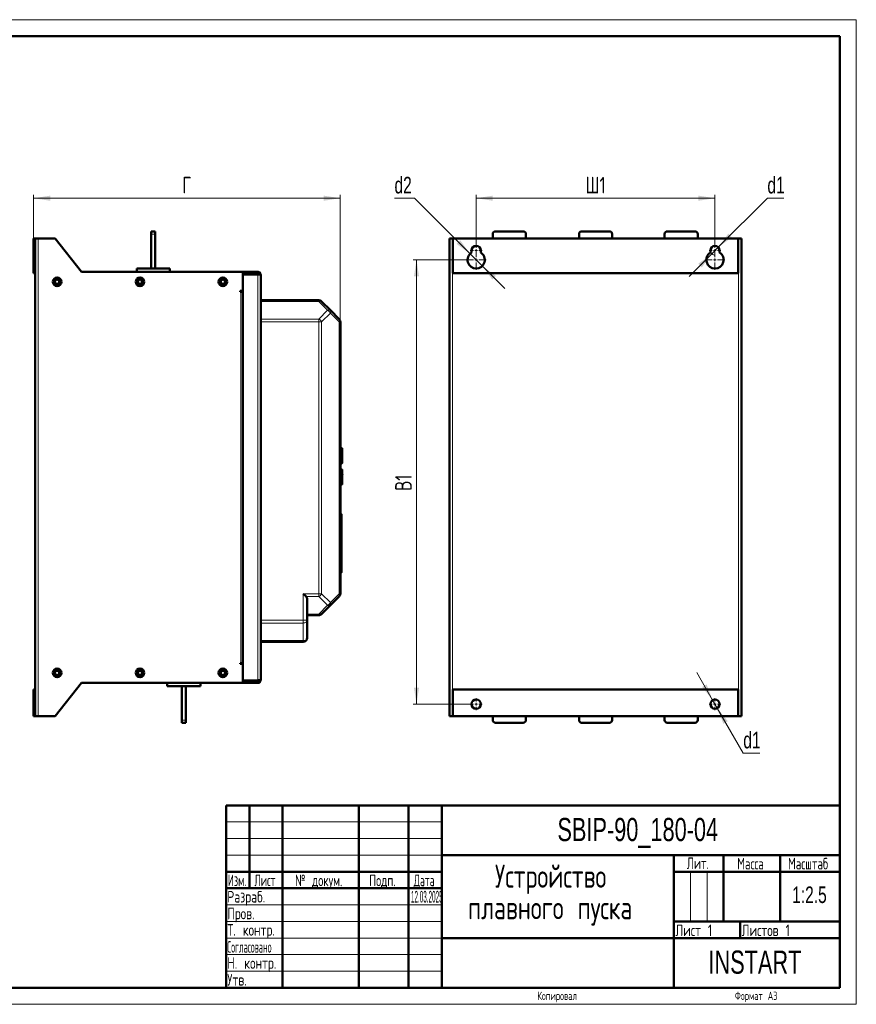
# Model space of a CAD drawing. Header units: millimetres. Extents: x 0 to 420, y 0 to 297.
# Tile 12 of 12: x 168 to 420, y 0 to 297. Entities that reach past the tile are written whole.
import ezdxf

# ---------------------------------------------------------------- set-up
doc = ezdxf.new("R2010")
doc.units = ezdxf.units.MM
doc.styles.add('SLDTEXTSTYLE0', font='TXT', dxfattribs={"width": 0.7, "bigfont": 'bigfont'})
doc.styles.add('SLDTEXTSTYLE1', font='TXT', dxfattribs={"width": 0.7})
doc.styles.add('SLDTEXTSTYLE2', font='TXT', dxfattribs={"width": 0.579176, "bigfont": 'bigfont'})
doc.styles.add('SLDTEXTSTYLE3', font='TXT', dxfattribs={"width": 0.646923, "bigfont": 'bigfont'})
doc.styles.add('SLDTEXTSTYLE4', font='TXT', dxfattribs={"width": 0.570891, "bigfont": 'bigfont'})
doc.styles.add('SLDTEXTSTYLE5', font='TXT', dxfattribs={"width": 0.585996, "bigfont": 'bigfont'})
doc.styles.add('SLDTEXTSTYLE6', font='TXT', dxfattribs={"width": 0.326651})
doc.styles.add('SLDTEXTSTYLE7', font='TXT', dxfattribs={"width": 0.485474, "bigfont": 'bigfont'})
doc.dimstyles.new('SLDDIMSTYLE0', dxfattribs={"dimtxt": 5, "dimasz": 5, "dimexe": 0, "dimexo": 0.0625, "dimgap": 1.25, "dimtad": 2, "dimdec": 1, "dimlfac": 2.5, "dimrnd": 1e-09, "dimzin": 12, "dimdsep": 46, "dimtxsty": 'SLDTEXTSTYLE1', "dimsah": 1, "dimcen": 0.09, "dimadec": 0, "dimazin": 3, "dimtfac": 1, "dimtdec": 3, "dimtofl": 0, "dimtmove": 0, "dimatfit": 3, "dimfxl": 1, "dimfrac": 2, "dimtolj": 1, "dimtzin": 12, "dimarcsym": 0})
doc.dimstyles.new('SLDDIMSTYLE1', dxfattribs={"dimtxt": 5, "dimasz": 5, "dimexe": 0, "dimexo": 0.0625, "dimgap": 1.25, "dimtad": 0, "dimtih": 1, "dimtoh": 1, "dimdec": 1, "dimlfac": 2.5, "dimrnd": 1e-09, "dimzin": 12, "dimdsep": 46, "dimtxsty": 'SLDTEXTSTYLE1', "dimsah": 1, "dimcen": 0, "dimadec": 0, "dimazin": 3, "dimtfac": 1, "dimtdec": 3, "dimtmove": 0, "dimatfit": 3, "dimfxl": 1, "dimfrac": 2, "dimtolj": 1, "dimtzin": 12, "dimarcsym": 0})

# ---------------------------------------------------------------- blocks, each defined once
blk = doc.blocks.new('SW_NOTE_0')
at = {"color": 0, "linetype": 'Continuous', "lineweight": 0, "char_height": 7, "attachment_point": 2, "style": 'SLDTEXTSTYLE0'}
for s, insert in [('Устройство', (21.44, 9)), ('плавного пуска', (21.31, -0.5))]:
    blk.add_mtext(s, dxfattribs=dict(at, insert=insert))
blk = doc.blocks.new('_D_2')
at = {"color": 7, "linetype": 'Continuous', "lineweight": 0}
for p, q in [((171.94, 230.96), (171.94, 244.15)), ((264.42, 205.86), (264.42, 244.15)), ((171.94, 243.15), (264.42, 243.15))]:
    blk.add_line(p, q, dxfattribs=at)
at = {"color": 7, "linetype": 'Continuous', "lineweight": 18}
for points in [[(171.94, 243.15), (176.94, 242.38), (176.94, 243.92)], [(264.42, 243.15), (259.42, 243.92), (259.42, 242.38)]]:
    blk.add_solid(points, dxfattribs=at)
at = {"color": 7, "linetype": 'Continuous', "lineweight": 18, "insert": (216.76, 249.6), "char_height": 5, "attachment_point": 1, "style": 'SLDTEXTSTYLE0'}
blk.add_mtext('Г', dxfattribs=at)
blk = doc.blocks.new('_D_3')
at = {"color": 7, "linetype": 'Continuous', "lineweight": 0}
for p, q in [((305.39, 229.16), (305.39, 244.15)), ((377.39, 229.16), (377.39, 244.15)), ((305.39, 243.15), (377.39, 243.15))]:
    blk.add_line(p, q, dxfattribs=at)
at = {"color": 7, "linetype": 'Continuous', "lineweight": 18}
for points in [[(305.39, 243.15), (310.39, 242.38), (310.39, 243.92)], [(377.39, 243.15), (372.39, 243.92), (372.39, 242.38)]]:
    blk.add_solid(points, dxfattribs=at)
at = {"color": 7, "linetype": 'Continuous', "lineweight": 18, "insert": (338.37, 249.6), "char_height": 5, "attachment_point": 1, "style": 'SLDTEXTSTYLE0'}
blk.add_mtext('Ш1', dxfattribs=at)
blk = doc.blocks.new('_D_4')
at = {"color": 7, "linetype": 'Continuous', "lineweight": 0}
for p, q in [((302.38, 224.55), (286.39, 224.55)), ((287.39, 224.55), (287.39, 90.55)), ((303.58, 90.55), (286.39, 90.55))]:
    blk.add_line(p, q, dxfattribs=at)
at = {"color": 7, "linetype": 'Continuous', "lineweight": 18}
for points in [[(287.39, 224.55), (286.62, 219.55), (288.16, 219.55)], [(287.39, 90.55), (288.16, 95.55), (286.62, 95.55)]]:
    blk.add_solid(points, dxfattribs=at)
at = {"color": 7, "linetype": 'Continuous', "lineweight": 18, "insert": (280.94, 154.89), "char_height": 5, "attachment_point": 1, "rotation": 90, "style": 'SLDTEXTSTYLE0'}
blk.add_mtext('В1', dxfattribs=at)
blk = doc.blocks.new('_D_5')
at = {"color": 7, "linetype": 'Continuous', "lineweight": 0}
for p, q in [((378.38, 228.34), (393.19, 243.15)), ((393.19, 243.15), (398.16, 243.15)), ((376.4, 226.36), (369.6, 219.56)), ((376.4, 226.36), (378.38, 228.34))]:
    blk.add_line(p, q, dxfattribs=at)
at = {"color": 7, "linetype": 'Continuous', "lineweight": 18}
blk.add_arc((377.39, 227.35), 1.4, 180.4092, 260.5377, dxfattribs=at)
for points in [[(378.38, 228.34), (382.46, 231.33), (381.37, 232.42)], [(376.4, 226.36), (372.32, 223.37), (373.41, 222.28)]]:
    blk.add_solid(points, dxfattribs=at)
at = {"color": 7, "linetype": 'Continuous', "lineweight": 18, "insert": (393.19, 249.6), "char_height": 5, "attachment_point": 1, "style": 'SLDTEXTSTYLE1'}
blk.add_mtext('d1', dxfattribs=at)
blk = doc.blocks.new('_D_6')
at = {"color": 7, "linetype": 'Continuous', "lineweight": 0}
for p, q in [((286.79, 243.15), (280.75, 243.15)), ((303.55, 226.39), (286.79, 243.15)), ((307.23, 222.71), (303.55, 226.39)), ((307.23, 222.71), (314.03, 215.91))]:
    blk.add_line(p, q, dxfattribs=at)
at = {"color": 7, "linetype": 'Continuous', "lineweight": 18}
for points in [[(303.55, 226.39), (300.56, 230.47), (299.47, 229.38)], [(307.23, 222.71), (310.22, 218.63), (311.31, 219.72)]]:
    blk.add_solid(points, dxfattribs=at)
at = {"color": 7, "linetype": 'Continuous', "lineweight": 18, "insert": (280.75, 249.6), "char_height": 5, "attachment_point": 1, "style": 'SLDTEXTSTYLE1'}
blk.add_mtext('d2', dxfattribs=at)
blk = doc.blocks.new('_D_7')
at = {"color": 7, "linetype": 'Continuous', "lineweight": 0}
for p, q in [((376.69, 91.76), (371.88, 100.09)), ((376.69, 91.76), (378.09, 89.34)), ((378.09, 89.34), (385.93, 75.75)), ((385.93, 75.75), (390.9, 75.75))]:
    blk.add_line(p, q, dxfattribs=at)
at = {"color": 7, "linetype": 'Continuous', "lineweight": 18}
for points in [[(376.69, 91.76), (374.85, 96.48), (373.52, 95.71)], [(378.09, 89.34), (379.92, 84.62), (381.25, 85.39)]]:
    blk.add_solid(points, dxfattribs=at)
at = {"color": 7, "linetype": 'Continuous', "lineweight": 18, "insert": (385.93, 82.2), "char_height": 5, "attachment_point": 1, "style": 'SLDTEXTSTYLE1'}
blk.add_mtext('d1', dxfattribs=at)
blk = doc.blocks.new('SW_CENTERMARKSYMBOL_6')
at = {"color": 0, "linetype": 'Continuous', "lineweight": 18}
for p, q in [((-0.8, 0), (-1.8, 0)), ((0, 0), (-0.4, 0)), ((0, 0.8), (0, 1.8)), ((0, 0), (0, 0.4)), ((0, 0), (0, -0.4)), ((0, 0), (0.4, 0)), ((0.8, 0), (1.8, 0)), ((0, -0.8), (0, -1.8))]:
    blk.add_line(p, q, dxfattribs=at)
blk = doc.blocks.new('SW_CENTERMARKSYMBOL_7')
at = {"color": 0, "linetype": 'Continuous', "lineweight": 18}
for p, q in [((0, 0.8), (0, 3)), ((-0.8, 0), (-3, 0)), ((0, 0), (-0.4, 0)), ((0, 0), (0, 0.4)), ((0, 0), (0, -0.4)), ((0, 0), (0.4, 0)), ((0.8, 0), (3, 0)), ((0, -0.8), (0, -3))]:
    blk.add_line(p, q, dxfattribs=at)
blk = doc.blocks.new('SW_CENTERMARKSYMBOL_8')
at = {"color": 0, "linetype": 'Continuous', "lineweight": 18}
for p, q in [((-0.8, 0), (-1.8, 0)), ((0, 0), (-0.4, 0)), ((0, 0.8), (0, 1.8)), ((0, 0), (0, 0.4)), ((0, 0), (0, -0.4)), ((0, 0), (0.4, 0)), ((0.8, 0), (1.8, 0)), ((0, -0.8), (0, -1.8))]:
    blk.add_line(p, q, dxfattribs=at)
blk = doc.blocks.new('SW_CENTERMARKSYMBOL_9')
at = {"color": 0, "linetype": 'Continuous', "lineweight": 18}
for p, q in [((0, 0.8), (0, 3)), ((-0.8, 0), (-3, 0)), ((0, 0), (-0.4, 0)), ((0, 0), (0, 0.4)), ((0, 0), (0, -0.4)), ((0, 0), (0.4, 0)), ((0.8, 0), (3, 0)), ((0, -0.8), (0, -3))]:
    blk.add_line(p, q, dxfattribs=at)
blk = doc.blocks.new('SW_CENTERMARKSYMBOL_10')
at = {"color": 0, "linetype": 'Continuous', "lineweight": 18}
for p, q in [((-0.8, 0), (-1.8, 0)), ((0, 0), (-0.4, 0)), ((0, 0.8), (0, 1.8)), ((0, 0), (0, 0.4)), ((0, 0), (0, -0.4)), ((0, 0), (0.4, 0)), ((0.8, 0), (1.8, 0)), ((0, -0.8), (0, -1.8))]:
    blk.add_line(p, q, dxfattribs=at)
blk = doc.blocks.new('SW_CENTERMARKSYMBOL_11')
at = {"color": 0, "linetype": 'Continuous', "lineweight": 18}
for p, q in [((-0.8, 0), (-1.8, 0)), ((0, 0), (-0.4, 0)), ((0, 0.8), (0, 1.8)), ((0, 0), (0, 0.4)), ((0, 0), (0, -0.4)), ((0, 0), (0.4, 0)), ((0.8, 0), (1.8, 0)), ((0, -0.8), (0, -1.8))]:
    blk.add_line(p, q, dxfattribs=at)

msp = doc.modelspace()

# ---------------------------------------------------------------- linework, layer by layer
at = {"color": 7, "linetype": 'Continuous', "lineweight": 18}
for p, q in [((0, 297), (420, 297)), ((420, 297), (420, 0)), ((230, 55), (295, 55)), ((230, 50), (295, 50)), ((230, 45), (295, 45)), ((370, 40), (370, 25)), ((375, 40), (375, 25)), ((230, 30), (295, 30)), ((230, 25), (295, 25)), ((230, 20), (295, 20)), ((230, 15), (295, 15)), ((230, 10), (295, 10)), ((0, 0), (420, 0))]:
    msp.add_line(p, q, dxfattribs=at)
at = {"color": 7, "linetype": 'Continuous', "lineweight": 50}
for p, q in [((415, 292), (20, 292)), ((415, 5), (415, 292)), ((208.621, 233.152), (207.421, 233.152)), ((207.421, 233.152), (207.421, 232.352)), ((207.421, 232.352), (207.421, 221.952)), ((208.621, 233.152), (208.621, 232.352)), ((208.621, 232.352), (208.621, 221.952)), ((310.387, 230.952), (310.387, 232.352)), ((311.187, 233.152), (319.587, 233.152)), ((320.387, 232.352), (320.387, 230.952)), ((336.387, 230.952), (336.387, 232.352)), ((337.187, 233.152), (345.587, 233.152)), ((346.387, 232.352), (346.387, 230.952)), ((362.187, 230.952), (362.187, 232.352)), ((362.987, 233.152), (371.387, 233.152)), ((372.187, 232.352), (372.187, 230.952)), ((171.941, 230.952), (171.941, 220.552)), ((172.421, 230.952), (171.941, 230.952)), ((172.421, 86.952), (172.421, 230.952)), ((173.301, 230.952), (172.421, 230.952)), ((178.421, 230.952), (173.301, 230.952)), ((186.421, 220.952), (178.421, 230.952)), ((297.387, 230.952), (297.387, 86.952)), ((298.267, 230.952), (297.387, 230.952)), ((298.387, 230.952), (298.267, 230.952)), ((298.387, 220.552), (298.387, 230.952)), ((298.387, 230.952), (384.387, 230.952)), ((384.387, 230.952), (384.387, 220.552)), ((384.507, 230.952), (384.387, 230.952)), ((385.387, 230.952), (384.507, 230.952)), ((385.387, 86.952), (385.387, 230.952)), ((303.987, 226.743), (303.987, 227.352)), ((306.787, 227.352), (306.787, 226.743)), ((375.987, 226.743), (375.987, 227.352)), ((378.787, 227.352), (378.787, 226.743)), ((171.941, 220.552), (172.421, 220.552)), ((235.021, 220.952), (186.421, 220.952)), ((203.021, 221.952), (203.021, 220.952)), ((213.021, 221.952), (203.021, 221.952)), ((213.021, 221.952), (213.021, 220.952)), ((239.541, 220.952), (235.021, 220.952)), ((235.021, 215.192), (235.021, 220.952)), ((235.021, 220.472), (239.541, 220.472)), ((235.021, 97.715), (235.021, 220.189)), ((235.021, 220.189), (239.541, 220.189)), ((235.501, 220.272), (235.501, 220.189)), ((239.541, 220.472), (239.541, 220.952)), ((240.421, 220.072), (240.421, 97.832)), ((384.387, 220.552), (298.387, 220.552)), ((204.629, 217.753), (204.587, 218.249)), ((234.221, 215.192), (235.021, 215.192)), ((234.221, 214.952), (234.221, 215.192)), ((234.461, 214.952), (234.221, 214.952)), ((235.021, 214.952), (234.461, 214.952)), ((240.421, 212.352), (257.923, 212.352)), ((258.772, 212), (261.421, 209.352)), ((261.421, 209.352), (264.069, 206.703)), ((264.421, 205.855), (264.421, 123.849)), ((264.425, 197.772), (264.421, 197.772)), ((264.421, 195.023), (264.425, 195.023)), ((264.425, 195.872), (264.425, 195.023)), ((264.425, 189.632), (264.421, 189.632)), ((264.425, 189.632), (264.425, 188.832)), ((264.425, 188.832), (264.425, 181.155)), ((264.425, 180.874), (264.425, 177.632)), ((264.421, 176.832), (264.425, 176.832)), ((264.425, 177.632), (264.425, 176.832)), ((264.831, 167.766), (264.421, 167.788)), ((265.021, 165.792), (265.061, 165.792)), ((265.021, 165.072), (265.061, 165.072)), ((264.421, 163.156), (264.831, 163.177)), ((264.831, 161.366), (264.421, 161.388)), ((264.421, 156.756), (264.831, 156.777)), ((264.425, 155.52), (264.421, 155.52)), ((264.425, 155.52), (264.425, 154.672)), ((264.421, 152.772), (264.425, 152.772)), ((264.821, 147.814), (264.421, 147.814)), ((264.821, 140.912), (264.421, 140.912)), ((264.821, 134.822), (264.421, 134.822)), ((264.421, 130.287), (264.821, 130.287)), ((254.421, 122.152), (254.421, 115.849)), ((264.069, 123), (261.421, 120.352)), ((261.421, 120.352), (258.772, 117.703)), ((257.923, 117.352), (254.421, 117.352)), ((254.421, 115.849), (254.421, 110.552)), ((240.421, 109.352), (253.221, 109.352)), ((234.221, 102.952), (234.461, 102.952)), ((234.221, 102.712), (234.221, 102.952)), ((235.021, 102.712), (234.221, 102.712)), ((234.461, 102.952), (235.021, 102.952)), ((235.021, 96.952), (235.021, 102.712)), ((178.421, 86.952), (186.421, 96.952)), ((186.421, 96.952), (235.021, 96.952)), ((212.221, 95.952), (212.221, 96.952)), ((212.221, 95.952), (222.221, 95.952)), ((216.621, 95.952), (216.621, 85.752)), ((217.821, 95.952), (217.821, 85.752)), ((222.221, 95.952), (222.221, 96.952)), ((239.541, 97.715), (235.021, 97.715)), ((235.021, 97.432), (239.541, 97.432)), ((235.021, 96.952), (239.541, 96.952)), ((239.541, 96.952), (239.541, 97.432)), ((171.941, 86.952), (171.941, 94.952)), ((171.941, 94.952), (172.421, 94.952)), ((298.387, 94.952), (298.387, 86.952)), ((384.387, 94.952), (298.387, 94.952)), ((384.387, 86.952), (384.387, 94.952)), ((172.421, 86.952), (171.941, 86.952)), ((172.421, 86.952), (173.301, 86.952)), ((173.301, 86.952), (178.421, 86.952)), ((297.387, 86.952), (298.267, 86.952)), ((298.267, 86.952), (298.387, 86.952)), ((298.387, 86.952), (384.387, 86.952)), ((310.387, 85.752), (310.387, 86.952)), ((320.387, 86.952), (320.387, 85.752)), ((336.387, 85.752), (336.387, 86.952)), ((346.387, 86.952), (346.387, 85.752)), ((362.187, 85.752), (362.187, 86.952)), ((372.187, 86.952), (372.187, 85.752)), ((384.387, 86.952), (384.507, 86.952)), ((384.507, 86.952), (385.387, 86.952)), ((216.621, 85.752), (216.621, 84.952)), ((217.821, 84.952), (216.621, 84.952)), ((217.821, 85.752), (217.821, 84.952)), ((319.587, 84.952), (311.187, 84.952)), ((345.587, 84.952), (337.187, 84.952)), ((371.387, 84.952), (362.987, 84.952)), ((230, 60), (415, 60)), ((230, 60), (230, 5)), ((237, 35), (237, 60)), ((247, 60), (247, 5)), ((270, 60), (270, 5)), ((285, 60), (285, 5)), ((295, 60), (295, 5)), ((295, 45), (415, 45)), ((365, 45), (365, 5)), ((380, 45), (380, 25)), ((397, 45), (397, 25)), ((230, 40), (295, 40)), ((365, 40), (415, 40)), ((230, 35), (295, 35)), ((365, 25), (415, 25)), ((385, 25), (385, 20)), ((295, 20), (415, 20)), ((20, 5), (415, 5))]:
    msp.add_line(p, q, dxfattribs=at)
at = {"color": 9, "linetype": 'Continuous', "lineweight": 18}
for p, q in [((208.621, 232.352), (207.421, 232.352)), ((173.301, 86.952), (173.301, 230.952)), ((298.267, 230.952), (298.267, 86.952)), ((384.507, 86.952), (384.507, 230.952)), ((239.541, 220.189), (239.541, 97.715)), ((234.461, 102.952), (234.461, 214.952)), ((257.923, 212), (240.421, 212)), ((257.923, 212), (260.572, 209.352)), ((260.572, 209.352), (257.923, 206.703)), ((261.421, 208.503), (258.772, 205.855)), ((264.069, 205.855), (261.421, 208.503)), ((240.421, 206.703), (257.923, 206.703)), ((257.923, 205.855), (240.421, 205.855)), ((257.923, 205.855), (257.923, 123.849)), ((258.772, 205.855), (257.923, 205.855)), ((258.772, 205.855), (258.772, 123.849)), ((264.069, 205.855), (264.069, 123.849)), ((264.421, 195.872), (264.425, 195.872)), ((264.421, 188.832), (264.425, 188.832)), ((264.425, 177.632), (264.421, 177.632)), ((264.831, 163.177), (264.831, 167.766)), ((264.831, 159.072), (264.831, 161.366)), ((264.831, 156.777), (264.831, 159.072)), ((264.425, 154.672), (264.421, 154.672)), ((264.821, 132.116), (264.421, 132.116)), ((253.221, 123.849), (257.923, 123.849)), ((253.221, 115.849), (253.221, 123.849)), ((257.923, 123), (254.069, 123)), ((257.923, 123.849), (258.772, 123.849)), ((257.923, 123), (260.572, 120.352)), ((258.772, 123.849), (261.421, 121.2)), ((261.421, 121.2), (264.069, 123.849)), ((260.572, 120.352), (257.923, 117.703)), ((240.421, 115.849), (253.221, 115.849)), ((253.221, 115.849), (254.421, 115.849)), ((257.923, 117.703), (254.421, 117.703)), ((240.421, 115), (253.221, 115)), ((253.221, 115), (253.221, 109.703)), ((240.421, 109.703), (253.221, 109.703)), ((217.821, 85.752), (216.621, 85.752))]:
    msp.add_line(p, q, dxfattribs=at)
at = {"color": 7, "linetype": 'Continuous', "lineweight": 50, "flags": 128}
msp.add_lwpolyline([(235.021, 220.272), (235.034, 220.405), (235.051, 220.472)], dxfattribs=at)
at = {"color": 7, "linetype": 'Continuous', "lineweight": 50}
for centre, radius in [((179.021, 217.952), 1.3), ((179.021, 217.952), 0.9), ((179.021, 217.952), 0.64), ((204.021, 217.952), 1.3), ((204.021, 217.952), 0.9), ((204.021, 217.952), 0.64), ((229.021, 217.952), 1.3), ((229.021, 217.952), 0.9), ((229.021, 217.952), 0.64), ((179.021, 99.952), 1.3), ((204.021, 99.952), 1.3), ((229.021, 99.952), 1.3), ((179.021, 99.952), 0.9), ((179.021, 99.952), 0.64), ((204.021, 99.952), 0.9), ((204.021, 99.952), 0.64), ((229.021, 99.952), 0.9), ((229.021, 99.952), 0.64), ((305.387, 90.552), 1.4), ((377.387, 90.552), 1.4)]:
    msp.add_circle(centre, radius, dxfattribs=at)
for centre, radius, start, end in [((311.187, 232.352), 0.8, 90, 180), ((319.587, 232.352), 0.8, 0, 90), ((337.187, 232.352), 0.8, 90, 180), ((345.587, 232.352), 0.8, 0, 90), ((362.987, 232.352), 0.8, 90, 180), ((371.387, 232.352), 0.8, 0, 90), ((305.387, 227.352), 1.4, 0, 180), ((377.387, 227.352), 1.4, 0, 180), ((305.387, 224.552), 2.6, 122.57897, 57.42103), ((377.387, 224.552), 2.6, 122.57897, 57.42103), ((235.101, 220.232), 0.08, 180, 212.38013), ((235.701, 220.272), 0.2, 90, 180), ((257.923, 211.152), 1.2, 45, 90), ((263.221, 205.855), 1.2, 0, 45), ((264.821, 167.567), 0.2, 0, 87), ((264.821, 163.377), 0.2, 273, 0), ((264.821, 161.167), 0.2, 0, 87), ((264.821, 156.977), 0.2, 273, 0), ((263.221, 123.849), 1.2, 315, 360), ((257.923, 118.552), 1.2, 270, 315.00001), ((253.221, 110.552), 1.2, 270, 360), ((235.101, 97.672), 0.08, 147.61987, 180), ((311.187, 85.752), 0.8, 180, 270), ((319.587, 85.752), 0.8, 270, 0), ((337.187, 85.752), 0.8, 180, 270), ((345.587, 85.752), 0.8, 270, 0), ((362.987, 85.752), 0.8, 180, 270), ((371.387, 85.752), 0.8, 270, 0)]:
    msp.add_arc(centre, radius, start, end, dxfattribs=at)
at = {"color": 9, "linetype": 'Continuous', "lineweight": 18}
for centre, radius, start, end in [((260.811, 208.928), 0.742, 325.14306, 34.85694), ((259.669, 122.103), 1.971, 297.27378, 332.72622)]:
    msp.add_arc(centre, radius, start, end, dxfattribs=at)
at = {"color": 7, "linetype": 'Continuous', "lineweight": 50}
for points in [[(239.541, 220.952), (239.656, 220.939), (239.886, 220.912), (240.177, 220.709), (240.381, 220.418), (240.407, 220.187), (240.421, 220.072)], [(240.421, 220.072), (240.407, 220.082), (240.381, 220.101), (240.177, 220.13), (239.886, 220.16), (239.656, 220.179), (239.541, 220.189)], [(239.541, 97.715), (239.656, 97.724), (239.886, 97.744), (240.177, 97.773), (240.381, 97.803), (240.407, 97.822), (240.421, 97.832)], [(240.421, 97.832), (240.407, 97.717), (240.381, 97.486), (240.177, 97.195), (239.886, 96.992), (239.656, 96.965), (239.541, 96.952)]]:
    msp.add_open_spline(points, degree=3, dxfattribs=at)
for points, knots in [([(239.924, 220.155), (239.921, 220.179), (239.91, 220.254), (239.829, 220.361), (239.698, 220.454), (239.593, 220.466), (239.541, 220.472)], [0, 0, 0, 0, 0.1322666, 0.4215111, 0.7107555, 1, 1, 1, 1]), ([(265.021, 165.472), (265.021, 165.735), (265.021, 166.141), (265.021, 166.628), (265.021, 166.964), (265.021, 167.234), (265.021, 167.496), (265.021, 167.539), (265.021, 167.567)], [0, 0, 0, 0, 0.2394568, 0.3683607, 0.5, 0.6316393, 0.7605432, 1, 1, 1, 1]), ([(265.021, 163.377), (265.021, 163.405), (265.021, 163.448), (265.021, 163.709), (265.021, 163.98), (265.021, 164.315), (265.021, 164.803), (265.021, 165.208), (265.021, 165.472)], [0, 0, 0, 0, 0.2394568, 0.3683607, 0.5, 0.6316393, 0.7605432, 1, 1, 1, 1]), ([(265.021, 159.072), (265.021, 159.335), (265.021, 159.741), (265.021, 160.228), (265.021, 160.564), (265.021, 160.834), (265.021, 161.096), (265.021, 161.139), (265.021, 161.167)], [0, 0, 0, 0, 0.2394568, 0.3683607, 0.5, 0.6316393, 0.7605432, 1, 1, 1, 1]), ([(265.021, 156.977), (265.021, 157.005), (265.021, 157.048), (265.021, 157.309), (265.021, 157.58), (265.021, 157.915), (265.021, 158.403), (265.021, 158.808), (265.021, 159.072)], [0, 0, 0, 0, 0.2394568, 0.3683607, 0.5, 0.6316393, 0.7605432, 1, 1, 1, 1]), ([(265.061, 159.769), (265.061, 159.794), (265.061, 159.827), (265.061, 159.861), (265.061, 159.87)], [0, 0, 0, 0, 0.7459548, 1, 1, 1, 1]), ([(264.821, 147.785), (264.821, 147.794), (264.821, 147.833), (264.821, 147.646), (264.821, 147.254), (264.821, 146.714), (264.821, 145.834), (264.821, 144.603), (264.821, 143.535), (264.821, 142.671), (264.821, 141.971), (264.821, 141.428), (264.821, 141.127), (264.821, 141.052)], [0, 0, 0, 0, 0.0439483, 0.1953701, 0.2721675, 0.3488549, 0.4856961, 0.6044659, 0.7346037, 0.8032988, 0.8720627, 0.9679092, 1, 1, 1, 1]), ([(264.821, 140.912), (264.821, 140.658), (264.821, 140.014), (264.821, 138.933), (264.821, 137.799), (264.821, 136.791), (264.821, 135.794), (264.821, 135.182), (264.821, 134.822)], [0, 0, 0, 0, 0.1250906, 0.3179914, 0.510708, 0.6533693, 0.7958207, 1, 1, 1, 1]), ([(264.821, 134.822), (264.821, 134.61), (264.821, 134.016), (264.821, 133.05), (264.821, 132.459), (264.821, 132.116)], [0, 0, 0, 0, 0.1892578, 0.5302376, 1, 1, 1, 1]), ([(264.821, 132.116), (264.821, 131.991), (264.821, 131.615), (264.821, 131.107), (264.821, 130.636), (264.821, 130.293), (264.821, 130.331), (264.821, 130.343)], [0, 0, 0, 0, 0.1148571, 0.3461682, 0.577647, 0.8651323, 1, 1, 1, 1]), ([(254.069, 123), (253.942, 123.127), (253.679, 123.391), (253.377, 123.692), (253.221, 123.849)], [0, 0, 0, 0, 0.48145707, 1, 1, 1, 1]), ([(254.069, 123), (254.17, 122.874), (254.379, 122.61), (254.406, 122.308), (254.421, 122.152)], [0, 0, 0, 0, 0.4814571, 1, 1, 1, 1]), ([(239.541, 97.432), (239.593, 97.438), (239.698, 97.45), (239.829, 97.543), (239.91, 97.649), (239.921, 97.725), (239.924, 97.749)], [0, 0, 0, 0, 0.2892445, 0.5784889, 0.8677334, 1, 1, 1, 1])]:
    msp.add_open_spline(points, degree=3, knots=knots, dxfattribs=at)
at = {"color": 9, "linetype": 'Continuous', "lineweight": 18}
for points in [[(257.923, 212), (257.923, 212.053), (257.923, 212.158), (257.923, 212.267), (257.923, 212.339), (257.923, 212.347), (257.923, 212.352)], [(258.772, 212), (258.724, 212.038), (258.627, 212.112), (258.418, 212.142), (258.18, 212.112), (258.009, 212.038), (257.923, 212)], [(260.572, 209.352), (260.658, 209.389), (260.829, 209.463), (261.067, 209.493), (261.275, 209.463), (261.372, 209.389), (261.421, 209.352)], [(261.421, 208.503), (261.372, 208.589), (261.275, 208.76), (261.067, 208.998), (260.829, 209.207), (260.658, 209.303), (260.572, 209.352)], [(257.923, 205.855), (257.923, 205.933), (257.923, 206.091), (257.923, 206.317), (257.923, 206.527), (257.923, 206.645), (257.923, 206.703)], [(257.923, 206.703), (258.009, 206.655), (258.18, 206.558), (258.418, 206.35), (258.627, 206.111), (258.724, 205.94), (258.772, 205.855)], [(264.069, 205.855), (264.106, 205.94), (264.181, 206.111), (264.21, 206.35), (264.181, 206.558), (264.106, 206.655), (264.069, 206.703)], [(264.421, 205.855), (264.416, 205.855), (264.407, 205.855), (264.335, 205.855), (264.226, 205.855), (264.121, 205.855), (264.069, 205.855)], [(257.923, 123), (257.923, 123.059), (257.923, 123.176), (257.923, 123.387), (257.923, 123.613), (257.923, 123.77), (257.923, 123.849)], [(258.772, 123.849), (258.724, 123.763), (258.627, 123.592), (258.418, 123.354), (258.18, 123.146), (258.009, 123.049), (257.923, 123)], [(264.069, 123), (264.106, 123.049), (264.181, 123.146), (264.21, 123.354), (264.181, 123.592), (264.106, 123.763), (264.069, 123.849)], [(264.069, 123.849), (264.121, 123.849), (264.226, 123.849), (264.335, 123.849), (264.407, 123.849), (264.416, 123.849), (264.421, 123.849)], [(261.421, 120.352), (261.372, 120.315), (261.275, 120.24), (261.067, 120.211), (260.829, 120.24), (260.658, 120.315), (260.572, 120.352)], [(261.421, 121.2), (261.458, 121.115), (261.532, 120.944), (261.562, 120.706), (261.532, 120.497), (261.458, 120.4), (261.421, 120.352)], [(253.221, 115), (253.221, 115.059), (253.221, 115.176), (253.221, 115.387), (253.221, 115.613), (253.221, 115.77), (253.221, 115.849)], [(254.421, 115.849), (254.402, 115.738), (254.366, 115.515), (254.089, 115.235), (253.692, 115.039), (253.378, 115.013), (253.221, 115)], [(257.923, 117.703), (258.009, 117.666), (258.18, 117.592), (258.418, 117.562), (258.627, 117.592), (258.724, 117.666), (258.772, 117.703)], [(257.923, 117.352), (257.923, 117.356), (257.923, 117.365), (257.923, 117.437), (257.923, 117.546), (257.923, 117.651), (257.923, 117.703)], [(253.221, 109.703), (253.378, 109.716), (253.692, 109.742), (254.089, 109.938), (254.366, 110.218), (254.402, 110.441), (254.421, 110.552)], [(253.221, 109.352), (253.221, 109.356), (253.221, 109.365), (253.221, 109.437), (253.221, 109.546), (253.221, 109.651), (253.221, 109.703)]]:
    msp.add_open_spline(points, degree=3, dxfattribs=at)

# ---------------------------------------------------------------- block references
at = {"color": 7, "linetype": 'Continuous', "lineweight": 0}
for name, p in [('SW_CENTERMARKSYMBOL_6', (305.387, 227.352)), ('SW_CENTERMARKSYMBOL_8', (377.387, 227.352)), ('SW_CENTERMARKSYMBOL_7', (305.387, 224.552)), ('SW_CENTERMARKSYMBOL_9', (377.387, 224.552)), ('SW_CENTERMARKSYMBOL_10', (305.387, 90.552)), ('SW_CENTERMARKSYMBOL_11', (377.387, 90.552)), ('SW_NOTE_0', (306.381, 33.149))]:
    msp.add_blockref(name, p, dxfattribs=at)

# ---------------------------------------------------------------- texts
for s, insert, char_height, attachment_point, style in [('SBIP-90_180-04', (354.107, 56.22), 7, 2, 'SLDTEXTSTYLE1'), ('Масштаб', (405.462, 44.184), 3.5, 2, 'SLDTEXTSTYLE3'), ('Лит.', (372.202, 44.313), 3.5, 2, 'SLDTEXTSTYLE3'), ('Масса', (388.11, 44.184), 3.5, 2, 'SLDTEXTSTYLE3'), ('Изм.', (233.293, 39.127), 3.5, 2, 'SLDTEXTSTYLE5'), ('Лист', (241.677, 39.127), 3.5, 2, 'SLDTEXTSTYLE2'), ('№ докум.', (257.889, 39.127), 3.5, 2, 'SLDTEXTSTYLE3'), ('Подп.', (277.122, 39.127), 3.5, 2, 'SLDTEXTSTYLE3'), ('Дата', (289.693, 39.127), 3.5, 2, 'SLDTEXTSTYLE4'), ('Разраб.', (230.332, 34.196), 3.5, 1, 'SLDTEXTSTYLE0'), ('12.03.2025', (285.709, 34.205), 3.5, 1, 'SLDTEXTSTYLE6'), ('1:2.5', (405.875, 35.546), 5, 2, 'SLDTEXTSTYLE1'), ('Пров.', (230.332, 29.139), 3.5, 1, 'SLDTEXTSTYLE0'), ('Т. контр.', (230.332, 24.196), 3.5, 1, 'SLDTEXTSTYLE0'), ('Лист 1', (365.466, 24.06), 3.5, 1, 'SLDTEXTSTYLE0'), ('Листов 1', (385.466, 24.06), 3.5, 1, 'SLDTEXTSTYLE0'), ('Согласовано', (230.303, 19.073), 3.5, 1, 'SLDTEXTSTYLE7'), ('INSTART', (389.435, 16.22), 7, 2, 'SLDTEXTSTYLE1'), ('Н. контр.', (230.332, 14.196), 3.5, 1, 'SLDTEXTSTYLE0'), ('Утв.', (230.332, 9.139), 3.5, 1, 'SLDTEXTSTYLE0'), ('Копировал', (329.804, 3.817), 2.5, 2, 'SLDTEXTSTYLE0'), ('Формат А3', (389.811, 3.817), 2.5, 2, 'SLDTEXTSTYLE0')]:
    msp.add_mtext(s, dxfattribs=dict(at, insert=insert, char_height=char_height, attachment_point=attachment_point, style=style))

# ---------------------------------------------------------------- dimensions: what is measured, and where the dimension line sits
at = {"color": 7, "linetype": 'Continuous', "lineweight": 18}
for base, p1, p2, text, picture, middle in [((264.421, 243.152), (171.941, 230.952), (264.421, 205.855), 'Г', '_D_2', (218.181, 243.152)), ((377.387, 243.152), (305.387, 229.152), (377.387, 229.152), 'Ш1', '_D_3', (341.387, 243.152))]:
    dim = msp.add_linear_dim(base=base, p1=p1, p2=p2, text=text, dimstyle='SLDDIMSTYLE0', dxfattribs=at)
    dim.commit()
    dim.dimension.update_dxf_attribs({"geometry": picture, "text_midpoint": middle, "dimtype": 160})
for p1, p2, text, picture, middle in [((303.549, 226.39), (307.226, 222.713), 'd2', '_D_6', (283.766, 246.968)), ((378.377, 228.342), (376.398, 226.362), 'd1', '_D_5', (395.674, 246.968)), ((378.087, 89.339), (376.687, 91.764), 'd1', '_D_7', (388.417, 79.57))]:
    dim = msp.add_diameter_dim_2p(p1=p1, p2=p2, text=text, dimstyle='SLDDIMSTYLE1', override={"dimpost": '<>'}, dxfattribs=at)
    dim.commit()
    dim.dimension.update_dxf_attribs({"geometry": picture, "text_midpoint": middle, "dimtype": 163})
dim = msp.add_linear_dim(base=(287.387, 90.552), p1=(302.387, 224.552), p2=(303.587, 90.552), angle=90, text='В1', dimstyle='SLDDIMSTYLE0', dxfattribs=at)
dim.commit()
dim.dimension.update_dxf_attribs({"geometry": '_D_4', "text_midpoint": (287.387, 157.552), "dimtype": 160})

doc.saveas('drawing.dxf')
